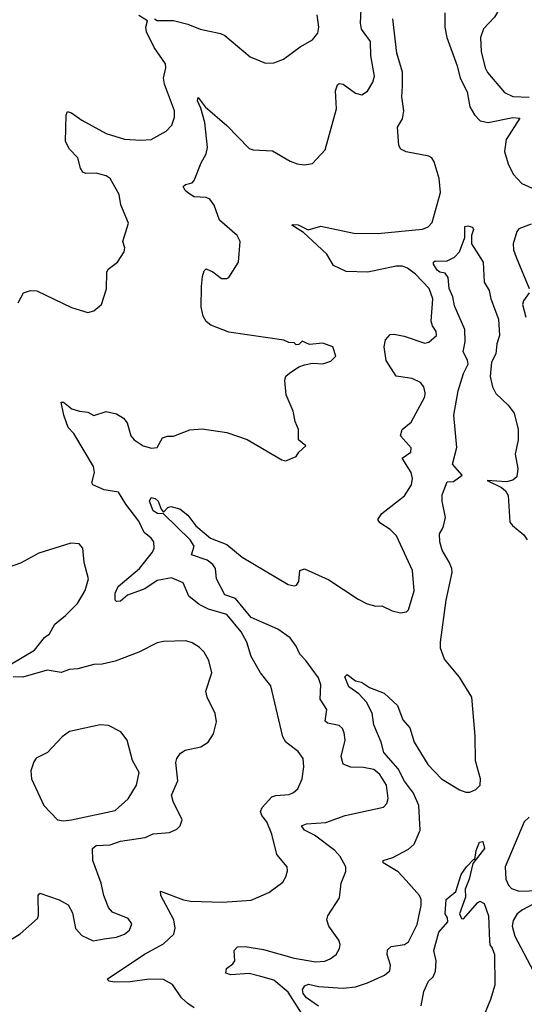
# Model space of a CAD drawing. Extents: x 1550320 to 1685906, y 509093 to 640511.
# Tile 133 of 256: x 1611411 to 1613882, y 575272 to 580091. Entities that reach past the tile are written whole.
import ezdxf

# ---------------------------------------------------------------- set-up
doc = ezdxf.new("R2010")
doc.units = 0

msp = doc.modelspace()

# ---------------------------------------------------------------- linework, layer by layer
at = {"layer": '0CON20XD'}
for points in [[(1613885, 580757.5), (1613854.3, 580685.7), (1613836.2, 580523.8), (1613842.5, 580477.5), (1613805.4, 580434.6), (1613775.6, 580345), (1613776.4, 580295), (1613789.5, 580245), (1613785.6, 580215), (1613751.2, 580128.8), (1613736, 580104), (1613682.9, 580047.1), (1613667.8, 580005), (1613670, 579935), (1613690, 579855), (1613702.2, 579832.2), (1613785.6, 579735), (1613825.8, 579715.8), (1613905, 579712.6)], [(1612265, 575254), (1612235, 575276), (1612204, 575304), (1612159.2, 575369.2), (1612115, 575392.9), (1612045, 575395.4), (1611952.2, 575382.2), (1611875, 575379.5), (1611850, 575385), (1611840, 575395), (1612022.7, 575517.3), (1612115, 575567.8), (1612165.7, 575615), (1612172.2, 575645), (1612166.4, 575685), (1612102.9, 575805), (1612100, 575825), (1612213.3, 575783.3), (1612246.9, 575776.9), (1612405, 575771.8), (1612545, 575781.1), (1612630.9, 575819.1), (1612699.7, 575870.3), (1612714, 575895), (1612722.5, 575925), (1612720.8, 575945), (1612670, 576005), (1612645.5, 576105), (1612622.1, 576165), (1612596.3, 576196.3), (1612591, 576215), (1612598.4, 576235), (1612645, 576286.6), (1612665, 576294.1), (1612730.5, 576299.5), (1612752, 576308), (1612772.9, 576327.1), (1612794.7, 576375.3), (1612803.2, 576435), (1612799.6, 576475), (1612775, 576509.5), (1612714.6, 576554.6), (1612700.4, 576580.4), (1612640.9, 576830.9), (1612590, 576895), (1612544.3, 576975), (1612523.5, 577045), (1612495.5, 577095), (1612425, 577180.5), (1612336.5, 577206.5), (1612289.6, 577229.6), (1612239.3, 577269.3), (1612211.2, 577335), (1612155, 577359.2), (1612085, 577346.2), (1612023.8, 577306.2), (1611938.6, 577275), (1611905, 577245.6), (1611885, 577243.3), (1611879.5, 577249.5), (1611878.6, 577285), (1611893, 577317), (1611998.5, 577405), (1612061.1, 577485), (1612068.9, 577505), (1612067.8, 577535), (1612055, 577554), (1612021.1, 577581.1), (1611995, 577636), (1611930.4, 577720.4), (1611895, 577778.1), (1611825, 577789.6), (1611769.2, 577815), (1611764.4, 577825), (1611776.9, 577875), (1611773.1, 577905), (1611675.6, 578065.6), (1611648.8, 578095), (1611627.5, 578155), (1611615, 578220), (1611625, 578220), (1611666.9, 578186.9), (1611704.5, 578174.5), (1611745, 578170), (1611775, 578154), (1611835, 578173.8), (1611885, 578161.4), (1611920.3, 578140.3), (1611938, 578118), (1611956.2, 578055), (1611971.2, 578035), (1612015, 578006), (1612056.4, 577993.6), (1612085, 577997.5), (1612110, 578045), (1612135, 578053.3), (1612165, 578053.3), (1612245, 578083.8), (1612305, 578088), (1612425, 578070), (1612525, 578036), (1612695, 577937.5), (1612715, 577932.5), (1612765, 577952.5), (1612777.5, 577975), (1612812.5, 578005), (1612776.7, 578035), (1612776.7, 578085), (1612760, 578125), (1612750.8, 578175), (1612716, 578255), (1612710, 578325), (1612713.9, 578346.1), (1612731.7, 578361.7), (1612777.5, 578392.5), (1612805, 578402.5), (1612845, 578410), (1612895, 578406.7), (1612935, 578420), (1612958.8, 578445), (1612945, 578490), (1612895, 578507.5), (1612830.7, 578500.7), (1612795, 578517.5), (1612778.3, 578501.7), (1612765, 578500), (1612755, 578510), (1612728.3, 578511.7), (1612705, 578522.5), (1612435, 578561.9), (1612346.6, 578596.6), (1612324.5, 578614.5), (1612309.5, 578639.5), (1612299.2, 578685), (1612301.2, 578785), (1612305.7, 578835), (1612315, 578862.5), (1612325, 578872.5), (1612357.3, 578857.3), (1612400, 578825), (1612425, 578824), (1612435, 578830), (1612482, 578905), (1612490, 579005), (1612476.7, 579035), (1612390.2, 579110.2), (1612363.2, 579183.2), (1612342.4, 579212.4), (1612325, 579220.7), (1612265, 579224.1), (1612239.9, 579239.9), (1612221.4, 579255), (1612211.2, 579275), (1612222.5, 579285), (1612255, 579293.5), (1612265.8, 579304.2), (1612299.1, 579390.9), (1612323.8, 579435), (1612330.8, 579465), (1612317.7, 579587.7), (1612298.7, 579658.7), (1612282.5, 579695), (1612285, 579711.2), (1612320, 579665), (1612425, 579573.8), (1612535, 579461.2), (1612555, 579454), (1612649.7, 579449.7), (1612735, 579398.8), (1612770, 579385), (1612805, 579381.2), (1612845, 579387.5), (1612907.1, 579455), (1612962.7, 579655), (1612957.4, 579742.6), (1612966.7, 579773.3), (1612975, 579778.6), (1612995, 579776.4), (1613055, 579731.1), (1613085.8, 579724.2), (1613115, 579741.2), (1613140.6, 579785), (1613148.1, 579815), (1613130.4, 579915), (1613128.1, 579985), (1613085.5, 580045), (1613080.4, 580075), (1613082.9, 580142.9)], [(1611403.8, 578705), (1611430, 578755), (1611464.1, 578765.9), (1611495, 578764.2), (1611665, 578682.5), (1611745, 578658.8), (1611775, 578666.2), (1611812.3, 578697.7), (1611836.1, 578773.9), (1611838, 578855), (1611845, 578870), (1611890, 578905), (1611922, 578955), (1611925.8, 578975), (1611916.7, 579005), (1611943.8, 579095), (1611905.8, 579185), (1611897.5, 579235), (1611854.2, 579314.2), (1611835, 579327.5), (1611785, 579340.8), (1611735, 579338.9), (1611720.8, 579345), (1611708.9, 579365), (1611695.5, 579415.5), (1611655, 579458), (1611635.7, 579495), (1611638.8, 579625), (1611645, 579642.5), (1611665, 579635.8), (1611715, 579599.2), (1611835, 579533.6), (1611925, 579506.5), (1612005, 579501.2), (1612055, 579504.5), (1612128.8, 579545), (1612155.8, 579575), (1612168.6, 579615), (1612169.4, 579645), (1612120, 579775), (1612115.8, 579805), (1612127.5, 579855), (1612125.8, 579875), (1612069.2, 579955), (1612032.7, 580032.7), (1612028.2, 580055), (1612036.7, 580085), (1611995, 580112.5)], [(1612805.4, 575205), (1612725, 575332), (1612655, 575390), (1612592.3, 575407.7), (1612535, 575422.4), (1612445, 575416.8), (1612420.8, 575425), (1612423.4, 575446.6), (1612455, 575470.5), (1612464.6, 575485), (1612461.5, 575535), (1612477.6, 575552.4), (1612515, 575554.1), (1612605, 575540.4), (1612755, 575498.4), (1612860.6, 575479.4), (1612905, 575483.3), (1612931.2, 575495), (1612960, 575515), (1612977.5, 575545), (1612980.8, 575565), (1612974.2, 575585), (1612924.3, 575655), (1612914.3, 575685), (1612920, 575705), (1612977.6, 575792.4), (1612985.8, 575865), (1613008.5, 575921.5), (1613007.5, 575945), (1612980, 575995), (1612953.5, 576025), (1612855, 576100.5), (1612805.6, 576125), (1612790.8, 576145), (1612815, 576155.8), (1612910.9, 576160.9), (1613005, 576195.6), (1613192.9, 576237.1), (1613209.2, 576255), (1613215, 576280), (1613206.7, 576345), (1613175, 576396.9), (1613145, 576421.5), (1613095, 576431.1), (1613032.2, 576432.2), (1612995, 576447.5), (1612984.5, 576485), (1613005.5, 576565), (1613000.7, 576600.7), (1612991.7, 576621.7), (1612976, 576636), (1612918.7, 576648.7), (1612907, 576657), (1612915.4, 576715.4), (1612882.7, 576765), (1612885.9, 576835), (1612875, 576869.4), (1612812.5, 576955), (1612783.1, 576985), (1612765.5, 577025), (1612735, 577066.4), (1612675, 577108), (1612545, 577164.8), (1612505, 577211.7), (1612467.4, 577257.4), (1612415, 577276.5), (1612375.3, 577355), (1612369.3, 577405), (1612357.7, 577425), (1612328.8, 577445), (1612252.6, 577472.6), (1612265.3, 577515), (1612245.5, 577545.5), (1612115, 577672.5), (1612085.6, 577674.4), (1612065, 577686.9), (1612046.9, 577735), (1612055, 577752), (1612075, 577748.1), (1612090, 577735), (1612103.3, 577695), (1612115, 577680), (1612136.7, 577703.3), (1612151.8, 577708.2), (1612195, 577697), (1612235, 577666.2), (1612274, 577614), (1612345, 577554.3), (1612425, 577522.9), (1612501, 577461), (1612725, 577326.2), (1612755, 577320), (1612766, 577324), (1612778.3, 577341.7), (1612783.3, 577395), (1612805, 577403.8), (1612925, 577350), (1613068.8, 577255), (1613112.4, 577232.4), (1613155, 577220.8), (1613185, 577222), (1613235, 577198), (1613275, 577187.5), (1613305, 577192.5), (1613315, 577202.5), (1613342, 577295), (1613334, 577395), (1613255.6, 577565), (1613225.3, 577595.3), (1613175, 577628), (1613164, 577645), (1613184, 577675), (1613295, 577761.4), (1613330, 577815), (1613334.5, 577845), (1613327.5, 577875), (1613284.3, 577945), (1613326, 577975), (1613328.6, 577995), (1613275.7, 578055), (1613284.3, 578085), (1613328.8, 578121.2), (1613394.3, 578245), (1613397.1, 578265), (1613390.8, 578295), (1613373.8, 578315), (1613333.3, 578335), (1613255, 578346.2), (1613205, 578423.3), (1613195, 578490), (1613202.5, 578525), (1613225, 578550), (1613245, 578552), (1613293, 578543), (1613395, 578508.8), (1613415, 578513.3), (1613452.5, 578545), (1613450, 578565), (1613432.3, 578592.3), (1613425.7, 578615.7), (1613434.3, 578724.3), (1613416.5, 578775), (1613349.5, 578845), (1613310, 578875), (1613285, 578884.7), (1613255, 578884.8), (1613115.3, 578855.3), (1613009.2, 578859.2), (1612947.8, 578887.8), (1612915, 578944.3), (1612867.8, 578987.8), (1612800.3, 579050.3), (1612743.3, 579085), (1612750.7, 579089.3), (1612775, 579087.1), (1612822.9, 579062.9), (1612885, 579080), (1613047, 579047), (1613164.6, 579044.6), (1613383.3, 579066.7), (1613411.8, 579078.2), (1613431.1, 579098.9), (1613471.1, 579245), (1613465, 579313.8), (1613440.9, 579395), (1613428.5, 579415), (1613415, 579423.6), (1613303.3, 579445), (1613277.5, 579457.5), (1613266.9, 579475), (1613260.8, 579565), (1613285, 579606.7), (1613292.1, 579645), (1613283, 579713), (1613286.2, 579766.2), (1613286, 579835), (1613258, 579928), (1613238.7, 580095)], [(1612072, 580095), (1612085, 580088.2), (1612165, 580086.9), (1612235, 580070), (1612295, 580045.8), (1612395, 580024.2), (1612415, 580014), (1612540.2, 579910.2), (1612615, 579878.9), (1612655, 579880.5), (1612702.4, 579897.6), (1612785, 579959.2), (1612845, 579992.5), (1612871.4, 580025), (1612875.6, 580055), (1612868.1, 580115)], [(1613492.8, 580125), (1613492.4, 580055), (1613503.1, 580005), (1613553.1, 579865), (1613567.1, 579805), (1613602.2, 579737.8), (1613615.4, 579665), (1613637.9, 579625), (1613666.5, 579596.5), (1613705, 579588.7), (1613825, 579612.5), (1613859.5, 579609.5), (1613792.5, 579505), (1613785.4, 579445.4), (1613802.5, 579385), (1613828.1, 579335), (1613869.5, 579289.5), (1613935, 579260.8)], [(1613500.6, 578909.4), (1613540.5, 578929.5), (1613564.5, 578955.5), (1613591.2, 579025), (1613590.7, 579079.3), (1613605, 579082.5), (1613627.5, 579075), (1613633.3, 579065), (1613623.3, 579035), (1613623.6, 578993.6), (1613681.2, 578905), (1613685.8, 578805.8), (1613710, 578765), (1613717.8, 578725), (1613756, 578625), (1613760.8, 578545), (1613748.1, 578505), (1613743.1, 578455), (1613721.4, 578415), (1613714.4, 578345), (1613726.9, 578295), (1613742.2, 578262.2), (1613802.7, 578205), (1613831.8, 578165), (1613852.5, 578085), (1613851.5, 578035), (1613836.4, 577965), (1613850.7, 577895), (1613845, 577854.3), (1613825, 577836.9), (1613795, 577829.1), (1613700, 577835), (1613770.8, 577800.8), (1613790.6, 577785), (1613803.1, 577763.1), (1613811.9, 577631.9), (1613824.7, 577614.7), (1613879.8, 577569.8), (1613895.7, 577545)], [(1613915, 579090.7), (1613855, 579068.1), (1613845.4, 579054.6), (1613827.9, 578995), (1613829.6, 578965), (1613841.4, 578928.6), (1613905.6, 578775)], [(1612875, 575262), (1612815, 575303.7), (1612798.4, 575325), (1612795.5, 575345), (1612807.9, 575362.1), (1612825, 575370), (1612875, 575359.3), (1612995, 575350.8), (1613055, 575357.5), (1613115, 575377.1), (1613196.7, 575415), (1613223.3, 575435), (1613226, 575464), (1613210.6, 575515), (1613212.1, 575537.9), (1613230, 575555), (1613295, 575563.8), (1613315, 575577.1), (1613357.6, 575662.4), (1613376.4, 575755), (1613376.5, 575785), (1613369.2, 575805), (1613303, 575877), (1613265, 575919.5), (1613190.8, 575965), (1613191.2, 575975), (1613238.9, 575991.1), (1613315, 576030.5), (1613342.2, 576055), (1613371.3, 576125), (1613365.8, 576244.2), (1613339.6, 576305), (1613295, 576364.7), (1613264.6, 576424.6), (1613193.9, 576505), (1613181.2, 576555), (1613145, 576639.2), (1613136.4, 576696.4), (1613110, 576750), (1613071.3, 576791.3), (1613022.7, 576825), (1613003.3, 576875), (1613015, 576886.2), (1613055.5, 576855.5), (1613085, 576848.9), (1613123.3, 576823.3), (1613195, 576794.5), (1613261.6, 576735), (1613287.1, 576665), (1613320.9, 576625), (1613342.4, 576555), (1613410.4, 576445), (1613475.8, 576375), (1613565, 576321.5), (1613595, 576310.6), (1613615, 576310.6), (1613645, 576322.9), (1613665.6, 576345), (1613667.9, 576375), (1613643.6, 576463.6), (1613640.8, 576585), (1613624.7, 576775), (1613565, 576873.9), (1613491, 576961), (1613472.1, 577015), (1613471.1, 577045), (1613499.8, 577250.2), (1613528, 577385), (1613527, 577405), (1613514.4, 577435.6), (1613480.4, 577495), (1613467.9, 577535), (1613467.1, 577575), (1613485, 577606.2), (1613496.8, 577655), (1613480.4, 577735), (1613480.4, 577765), (1613505, 577830), (1613535, 577831.4), (1613578.1, 577861.9), (1613530.5, 577915), (1613552.3, 577997.7), (1613536.1, 578155), (1613557.3, 578275), (1613585, 578359.2), (1613606.9, 578405), (1613603.1, 578425), (1613582.3, 578465), (1613592.7, 578515), (1613590, 578575), (1613540.3, 578690.3), (1613531.7, 578735), (1613514, 578775), (1613509.6, 578829.6), (1613495, 578850), (1613468.8, 578855), (1613455.6, 578865), (1613438, 578895), (1613436.7, 578905), (1613445, 578911.2), (1613500.6, 578909.4)], [(1613905.5, 578754.5), (1613877.5, 578715), (1613873, 578697), (1613890, 578635)], [(1611371.9, 576938.1), (1611484, 577005), (1611533.5, 577066.5), (1611556.9, 577085), (1611582.5, 577132.5), (1611636.2, 577175), (1611695, 577233.8), (1611732, 577298), (1611748.1, 577355), (1611727.1, 577435), (1611720, 577505), (1611702.5, 577525), (1611660.9, 577529.1), (1611505, 577480.6), (1611415, 577431.1), (1611355, 577410.6)], [(1612374.3, 576654.3), (1612368.1, 576695), (1612329.2, 576775), (1612321.9, 576805), (1612351.4, 576895), (1612338.1, 576955), (1612314.2, 576995), (1612290.3, 577020.3), (1612255, 577041.4), (1612225, 577051.1), (1612115, 577047.8), (1612085, 577040.6), (1611994.6, 576995.4), (1611878.2, 576951.8), (1611815, 576937.5), (1611774.5, 576935.5), (1611695.9, 576914.1), (1611655, 576910.8), (1611615, 576895.6), (1611545, 576908.1), (1611427.4, 576872.6), (1611378.8, 576875)], [(1611375, 575592.5), (1611413, 575617), (1611498.3, 575691.7), (1611503.6, 575706.4), (1611502, 575805), (1611510, 575815), (1611605, 575782.5), (1611648.7, 575758.7), (1611669.3, 575719.3), (1611685, 575643.3), (1611715, 575608.6), (1611771.8, 575581.8), (1611825, 575592.9), (1611885, 575600.8), (1611925, 575614.6), (1611948.1, 575635), (1611960.8, 575665), (1611942.1, 575692.1), (1611865, 575722.9), (1611845.7, 575745), (1611822.9, 575805), (1611810.8, 575865), (1611768.9, 575975), (1611768.1, 576035), (1611785, 576048.5), (1611855, 576052.7), (1611905, 576070.5), (1612025, 576088.6), (1612065, 576105.8), (1612145, 576112), (1612180.7, 576129.3), (1612197.5, 576145), (1612206.7, 576175), (1612161.9, 576265), (1612154.4, 576295), (1612185.5, 576365), (1612176.5, 576455), (1612180.6, 576475), (1612199.4, 576500.6), (1612222, 576515), (1612298.1, 576531.9), (1612334.5, 576555), (1612360, 576595), (1612374.3, 576654.3)], [(1611625, 576170), (1611665, 576174.6), (1611879, 576221), (1611943.1, 576276.9), (1611983.6, 576345), (1611995.7, 576405.7), (1611962.9, 576465), (1611937.5, 576565), (1611906.1, 576606.1), (1611846.6, 576636.6), (1611805, 576640), (1611655, 576607.5), (1611619.3, 576580.7), (1611546.7, 576505), (1611492.7, 576477.3), (1611481.2, 576458.8), (1611466.2, 576415), (1611468.8, 576375), (1611530, 576245), (1611596.7, 576175), (1611625, 576170)], [(1613905, 576187.7), (1613881.1, 576165), (1613788.8, 575945), (1613791.6, 575885), (1613804.6, 575855), (1613819.2, 575839.2), (1613856.4, 575826.4), (1613955, 575828.8)], [(1613376.4, 575263.6), (1613390.8, 575335), (1613413.3, 575385), (1613435, 575406.7), (1613446.7, 575433.3), (1613450, 575485), (1613438.8, 575535), (1613463.8, 575625), (1613507.7, 575675), (1613505.5, 575695), (1613494.4, 575715), (1613499.2, 575785), (1613546.4, 575823.6), (1613573.4, 575906.6), (1613598.6, 575945), (1613635, 575982.5), (1613640, 575980), (1613645.6, 576025), (1613662, 576065), (1613678.1, 576068.1), (1613687.1, 576035), (1613629.3, 575960.7), (1613611.8, 575885), (1613592.1, 575835), (1613594.4, 575795.6), (1613564.2, 575715), (1613575, 575692.5), (1613585, 575690), (1613655, 575770), (1613665, 575776.2), (1613685, 575766), (1613706.2, 575705), (1613710.9, 575580.9), (1613713.2, 575563.2), (1613725, 575546), (1613736.4, 575515), (1613738.1, 575365), (1613717.1, 575295), (1613671.5, 575185)], [(1613959.9, 575780.1), (1613873.1, 575735), (1613847.1, 575715), (1613828.1, 575681.9), (1613822.9, 575655), (1613835.4, 575605), (1613925.6, 575435.6)]]:
    msp.add_lwpolyline(points, dxfattribs=at)

doc.saveas('drawing.dxf')
